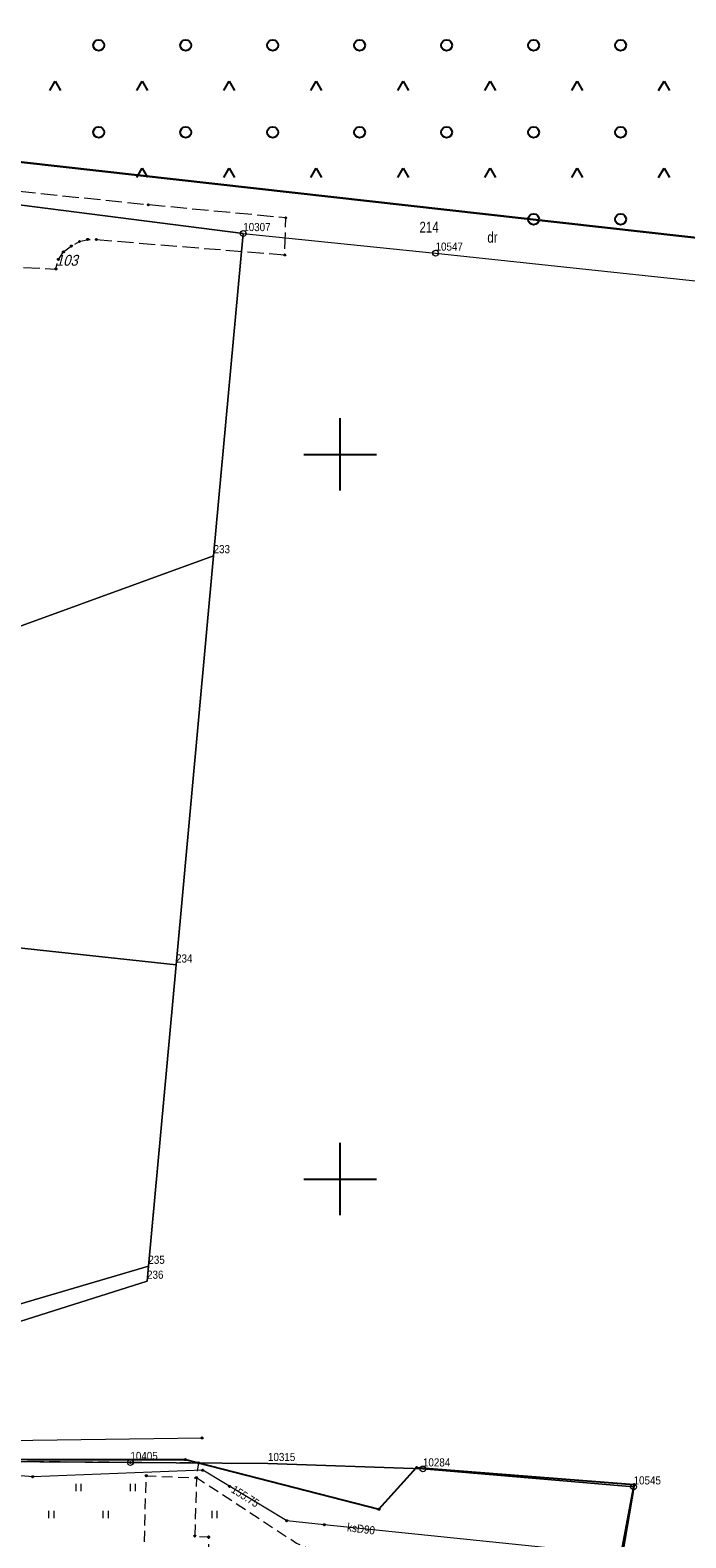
# Model space of a CAD drawing. Header units: metres. Extents: x 5548743 to 5556416, y 5707500 to 5714000.
# Tile 88 of 244: x 5554757 to 5554848, y 5709450 to 5709659. Entities that reach past the tile are written whole.
import ezdxf
from ezdxf.enums import TextEntityAlignment as Align

# ---------------------------------------------------------------- set-up
doc = ezdxf.new("R2010")
doc.units = ezdxf.units.M
for name, pattern in [('1.5_0.75', [2.25, 1.5, -0.75]), ('2.25_0.75', [3, 2.25, -0.75]), ('219-1000', [0])]:
    doc.linetypes.add(name, pattern=pattern)
doc.layers.get('0').update_dxf_attribs({"color": 2, "lineweight": 5})
doc.styles.get("Standard").update_dxf_attribs({"font": 'Working1250', "width": 0.75})
doc.linetypes.add('902-1000', pattern='A,5,0,[1,ksztalty.shx,S=1,R=0,X=0,Y=0],5', length=10)

# ---------------------------------------------------------------- blocks, each defined once
blk = doc.blocks.new('202')
at = {"color": 0, "linetype": 'Continuous', "lineweight": 0}
blk.add_circle((0, 0), 0.4, dxfattribs=at)
blk = doc.blocks.new('203')
at = {"linetype": 'Continuous', "lineweight": 0}
h = blk.add_hatch(color=0, dxfattribs=at)
edge = h.paths.add_edge_path()
edge.add_arc((0, 0), 0.09, 0, 360)
blk = doc.blocks.new('OTZK3')
at = {"color": 0, "linetype": 'Continuous'}
for p, q in [((-0.75, -0.433), (0, 0.866)), ((0, 0.866), (0.75, -0.433))]:
    blk.add_line(p, q, dxfattribs=at)
blk = doc.blocks.new('OTZK1')
at = {"color": 0, "linetype": 'Continuous'}
blk.add_circle((0, 0), 0.75, dxfattribs=at)
blk = doc.blocks.new('TU04')
at = {"color": 0, "linetype": 'Continuous', "lineweight": 13}
for p, q in [((0, 0), (0, 1)), ((0.7, 0), (0.7, 1))]:
    blk.add_line(p, q, dxfattribs=at)
blk = doc.blocks.new('PW01')
at = {"linetype": 'Continuous', "lineweight": 13}
h = blk.add_hatch(color=0, dxfattribs=at)
edge = h.paths.add_edge_path()
edge.add_arc((0, 0), 0.18, 0, 360)
blk = doc.blocks.new('PIKIETAW1891')
at = {"color": 0}
blk.add_circle((0, 0), 0.09, dxfattribs=at)
blk = doc.blocks.new('RAMKA1000K')
at = {"color": 0}
for p, q in [((395, 500), (405, 500)), ((400, 495), (400, 500)), ((400, 95), (400, 105)), ((395, 100), (405, 100)), ((400, 0), (400, 5)), ((395, 0), (405, 0))]:
    blk.add_line(p, q, dxfattribs=at)

msp = doc.modelspace()

# ---------------------------------------------------------------- linework, layer by layer
at = {"layer": '216-obręb ewidencyjny', "color": 7, "linetype": 'CONTINUOUS', "lineweight": 25, "flags": 128}
for points in [[(5555256.15, 5709556.47), (5555010.66, 5709588.18), (5555014.08, 5709614.94), (5555004.95, 5709615.36), (5555002.58, 5709615.56), (5554879.17, 5709626.54), (5554702.25, 5709646.33), (5554701.94, 5709646.42), (5554667.79, 5709656.98), (5554640.74, 5709652.53), (5554641.5, 5709658.27), (5554621.17, 5709654.39), (5554605.07, 5709652.74), (5554608.31, 5709640.8), (5554611.39, 5709625), (5554614.84, 5709593.51), (5554621.43, 5709559.47), (5554623.68, 5709547.83), (5554172.37, 5709623.65), (5554130.29, 5709630.74), (5554132.49, 5709638.43), (5554139.83, 5709664.15)], [(5554139.83, 5709664.15), (5554132.49, 5709638.43), (5554130.29, 5709630.74), (5554172.37, 5709623.65), (5554623.68, 5709547.83), (5554621.43, 5709559.47), (5554614.84, 5709593.51), (5554611.39, 5709625), (5554608.31, 5709640.8), (5554605.07, 5709652.74), (5554621.17, 5709654.39), (5554641.5, 5709658.27), (5554640.74, 5709652.53), (5554667.79, 5709656.98), (5554701.94, 5709646.42), (5554702.25, 5709646.33), (5554879.17, 5709626.54), (5555002.58, 5709615.56), (5555004.95, 5709615.36), (5555014.08, 5709614.94), (5555010.66, 5709588.18), (5555256.15, 5709556.47)]]:
    msp.add_lwpolyline(points, dxfattribs=at)
at = {"layer": '217-kontur klasyfikacyjny', "color": 3, "linetype": 'CONTINUOUS', "lineweight": 18, "flags": 128}
msp.add_lwpolyline([(5554702.25, 5709646.33), (5554879.17, 5709626.54)], dxfattribs=at)
at = {"layer": '218-kontur użytku gruntowego', "color": 3, "linetype": 'CONTINUOUS', "lineweight": 18, "flags": 128}
for points in [[(5554879.17, 5709626.54), (5554702.25, 5709646.33)], [(5554702.25, 5709646.33), (5554879.17, 5709626.54)], [(5554702.17, 5709641.28), (5554786.64, 5709630.47)], [(5554786.64, 5709630.47), (5554702.17, 5709641.28)], [(5554782.55, 5709586.02), (5554786.64, 5709630.47)], [(5554786.64, 5709630.47), (5554813.17, 5709627.77)], [(5554813.17, 5709627.77), (5554953.91, 5709612.78)], [(5554782.55, 5709586.02), (5554746.09, 5709572.74)], [(5554746.09, 5709572.74), (5554782.55, 5709586.02)], [(5554777.37, 5709529.54), (5554782.55, 5709586.02)], [(5554646.14, 5709543.75), (5554777.37, 5709529.54)], [(5554777.37, 5709529.54), (5554646.14, 5709543.75)], [(5554774.01, 5709492.97), (5554777.37, 5709529.54)], [(5554773.55, 5709487.96), (5554774.01, 5709492.97)], [(5554773.55, 5709487.96), (5554741.5, 5709478.53)], [(5554741.5, 5709478.53), (5554773.55, 5709487.96)], [(5554773.37, 5709485.9), (5554773.55, 5709487.96)], [(5554696.08, 5709461.46), (5554773.37, 5709485.9)], [(5554771.07, 5709460.89), (5554696.08, 5709461.46)], [(5554790.05, 5709460.75), (5554771.07, 5709460.89)], [(5554811.43, 5709460), (5554790.05, 5709460.75)], [(5554840.49, 5709457.52), (5554811.43, 5709460)], [(5554831.78, 5709411.22), (5554840.49, 5709457.52)]]:
    msp.add_lwpolyline(points, dxfattribs=at)
at = {"layer": '219-działka ewidencyjna', "color": 7, "linetype": '219-1000', "lineweight": 18, "flags": 128}
for points in [[(5554702.25, 5709646.33), (5554879.17, 5709626.54)], [(5554702.17, 5709641.28), (5554786.64, 5709630.47)], [(5554786.64, 5709630.47), (5554782.55, 5709586.02)], [(5554786.64, 5709630.47), (5554813.17, 5709627.77)], [(5554813.17, 5709627.77), (5554953.91, 5709612.78)], [(5554782.55, 5709586.02), (5554746.09, 5709572.74)], [(5554782.55, 5709586.02), (5554777.37, 5709529.54)], [(5554646.14, 5709543.75), (5554777.37, 5709529.54)], [(5554777.37, 5709529.54), (5554773.55, 5709487.96)], [(5554773.55, 5709487.96), (5554741.5, 5709478.53)], [(5554773.55, 5709487.96), (5554773.37, 5709485.9)], [(5554773.37, 5709485.9), (5554696.08, 5709461.46)], [(5554696.08, 5709461.46), (5554771.07, 5709460.89)], [(5554771.07, 5709460.89), (5554790.05, 5709460.75)], [(5554790.05, 5709460.75), (5554811.43, 5709460)], [(5554811.43, 5709460), (5554840.49, 5709457.52)], [(5554840.49, 5709457.52), (5554831.78, 5709411.22)]]:
    msp.add_lwpolyline(points, dxfattribs=at)
at = {"layer": 'jezdnia', "color": 7, "linetype": '2.25_0.75', "lineweight": 18, "flags": 128}
msp.add_lwpolyline([(5554612.33, 5709652.7), (5554615.23, 5709635.78), (5554617.7, 5709640.17), (5554618.69, 5709641.57), (5554620.42, 5709643.41), (5554622.63, 5709644.99), (5554624.14, 5709645.53), (5554667.44, 5709650.99), (5554671.68, 5709651.54), (5554674.08, 5709651.79), (5554676.61, 5709651.36), (5554678.52, 5709650.94), (5554680.7, 5709650.17), (5554686.32, 5709647.5), (5554693.17, 5709644.05), (5554698.4, 5709641.35), (5554701.52, 5709639.77), (5554705.4, 5709637.89), (5554707.87, 5709636.87), (5554709.75, 5709636.22), (5554712.8, 5709635.44), (5554716.72, 5709634.67), (5554730.7, 5709633.33), (5554730.25, 5709628.09), (5554744.95, 5709626.62), (5554745.44, 5709631.64), (5554746.43, 5709631.47), (5554747.71, 5709630.96), (5554748.81, 5709630.23), (5554749.84, 5709629.08), (5554750.74, 5709627.61), (5554751.45, 5709626.06), (5554755.44, 5709625.83), (5554760.79, 5709625.58), (5554761.13, 5709626.9), (5554761.83, 5709627.93), (5554762.93, 5709628.75), (5554764.05, 5709629.37), (5554765.19, 5709629.66), (5554766.36, 5709629.65), (5554792.37, 5709627.52), (5554792.51, 5709632.64), (5554773.54, 5709634.43), (5554727.32, 5709639.17), (5554718.12, 5709640.09), (5554716.4, 5709640.37), (5554712.86, 5709641.18), (5554708.07, 5709642.76), (5554704.93, 5709644.05), (5554698.35, 5709647.53), (5554668.72, 5709656.69), (5554658.56, 5709655.45), (5554640.74, 5709652.53), (5554640.83, 5709653.15), (5554622.85, 5709650.87), (5554620.91, 5709651.23), (5554619.05, 5709651.96), (5554617.16, 5709652.83), (5554616.19, 5709653.43)], close=True, dxfattribs=at)
at = {"layer": 'ogrodzenie trwałe', "color": 7, "linetype": '902-1000', "lineweight": 25, "flags": 128}
msp.add_lwpolyline([(5554648.86, 5709466.15), (5554669.68, 5709464.7), (5554706.67, 5709462.2), (5554726.29, 5709461.38), (5554756.89, 5709461.32), (5554778.66, 5709461.29), (5554805.35, 5709454.43), (5554810.55, 5709460.19), (5554840.58, 5709457.83), (5554834.53, 5709422.53), (5554832.35, 5709410.28), (5554831.48, 5709406.36), (5554825.25, 5709374.48), (5554810.05, 5709296.6), (5554795.08, 5709306.35), (5554793.8, 5709300.1), (5554775, 5709313.63), (5554743.52, 5709348.14), (5554699.15, 5709349.73)], dxfattribs=at)
at = {"layer": 'przewód kanalizacyjny', "color": 34, "linetype": 'CONTINUOUS', "lineweight": 18, "flags": 128}
for points in [[(5554733.3, 5709581.48), (5554720.41, 5709580.12), (5554678.09, 5709577.67), (5554631.02, 5709575.06), (5554632.06, 5709562.27), (5554637.77, 5709530.33), (5554641.89, 5709507.04), (5554646.63, 5709485.5), (5554669.73, 5709470.74), (5554680.04, 5709466.6), (5554702.39, 5709463.79), (5554740.29, 5709463.2), (5554750.88, 5709463.87), (5554780.95, 5709464.28)], [(5554842.08, 5709417.3), (5554842.25, 5709418.4), (5554836.18, 5709419.49), (5554838.34, 5709436.39), (5554839.81, 5709447.98), (5554797.81, 5709452.3), (5554792.63, 5709452.85), (5554781.04, 5709459.81), (5554757.59, 5709458.92), (5554751.48, 5709459.42), (5554713.96, 5709459.18), (5554710.97, 5709459.16), (5554705.12, 5709458.41), (5554696.05, 5709458.82), (5554687.58, 5709460.94), (5554668.34, 5709462.72), (5554648.81, 5709464.6), (5554638.11, 5709467.77), (5554634.62, 5709484.16), (5554630.72, 5709501.47), (5554626.03, 5709527), (5554621.64, 5709547.97)]]:
    msp.add_lwpolyline(points, dxfattribs=at)
at = {"layer": 'teren zalesiony', "color": 7, "linetype": '1.5_0.75', "lineweight": 18, "flags": 128}
msp.add_lwpolyline([(5554646.75, 5710030.96), (5554631.41, 5709999.4), (5554620.1, 5709973.26), (5554589.33, 5709934.72), (5554587.61, 5709933.44), (5554594.16, 5709899.87), (5554597.18, 5709880.66), (5554600.75, 5709853.66), (5554601.87, 5709841.6), (5554600.83, 5709833.67), (5554609.41, 5709831.74), (5554683.05, 5709909.04), (5554737.72, 5709964.73), (5554740.25, 5709965.53), (5554754.31, 5709951.55), (5554731.46, 5709929.71), (5554732.93, 5709928.29), (5554785.88, 5709876.97), (5554835.36, 5709826.01), (5554655.72, 5709669.02), (5554652.25, 5709666.2), (5554645.33, 5709660.68), (5554643.49, 5709659.37), (5554641.5, 5709658.27), (5554640.83, 5709653.15), (5554658.56, 5709655.45), (5554667.79, 5709656.98), (5554668.62, 5709656.71), (5554673.6, 5709657.35), (5554676.27, 5709657.16), (5554679.4, 5709656.46), (5554682.71, 5709655.25), (5554691.01, 5709651.36), (5554698.35, 5709647.53), (5554702.25, 5709646.33), (5554879.17, 5709626.54), (5555002.58, 5709615.56), (5555004.95, 5709615.36), (5555014.54, 5709672.97), (5555015.93, 5709687.57), (5555019.02, 5709718.19), (5555025.07, 5709756.22), (5555029.3, 5709783.51), (5555033.45, 5709819.83), (5554959.16, 5709842.11), (5554961.26, 5709844.93), (5554958.49, 5709850.61), (5554879.57, 5709892.41), (5554851.98, 5709938.98), (5554810.26, 5709976.36), (5554791.37, 5709993.77), (5554762.17, 5710013.83), (5554727.95, 5710042.33), (5554720.52, 5710048.63), (5554699.74, 5710063.47), (5554690.15, 5710068.69), (5554665.63, 5710032.12)], close=True, dxfattribs=at)
at = {"layer": 'trawnik', "color": 7, "linetype": '1.5_0.75', "lineweight": 18, "flags": 128}
msp.add_lwpolyline([(5554727.64, 5709450.9), (5554724.68, 5709426.59), (5554757.87, 5709416.95), (5554772.01, 5709415.25), (5554773.26, 5709459.06), (5554780.18, 5709458.78), (5554779.96, 5709450.74), (5554781.85, 5709450.62), (5554781.69, 5709437.99), (5554784.8, 5709437.78), (5554784.01, 5709414.2), (5554789.75, 5709408.83), (5554792.17, 5709408.15), (5554790.41, 5709387.57), (5554802.8, 5709386.67), (5554801.44, 5709375.64), (5554800.91, 5709357.82), (5554768.14, 5709356.77), (5554769.12, 5709369.01), (5554770.38, 5709389.28), (5554738.04, 5709391.38), (5554730.86, 5709389.46), (5554722.77, 5709390.26), (5554724.65, 5709413.05), (5554732.69, 5709412.52), (5554739.64, 5709412.03), (5554753.51, 5709411.17), (5554753.66, 5709414.48), (5554704.87, 5709428.45), (5554692.5, 5709432.29), (5554692.83, 5709431.86), (5554685.33, 5709434.23), (5554676.6, 5709437.82), (5554655.85, 5709447.23), (5554655.76, 5709446.15), (5554654.11, 5709445), (5554652.56, 5709440.96), (5554653.12, 5709437.43), (5554677.02, 5709433.31), (5554717.41, 5709419.25), (5554717.54, 5709416.42), (5554717.62, 5709414.65), (5554719.64, 5709370.88), (5554743.52, 5709348.14), (5554775, 5709313.63), (5554793.8, 5709300.1), (5554795.08, 5709306.35), (5554810.05, 5709296.6), (5554825.25, 5709374.48), (5554831.48, 5709406.36), (5554832.35, 5709410.28), (5554832.75, 5709412.56), (5554839.74, 5709414.78), (5554840.51, 5709419.62), (5554834.53, 5709422.53), (5554797.11, 5709426.1), (5554790.45, 5709426.67), (5554790.88, 5709431.27), (5554797.87, 5709441.66), (5554798.47, 5709447.83), (5554793.98, 5709449.73), (5554780.18, 5709458.78), (5554780.49, 5709460.82), (5554771.07, 5709460.89), (5554696.08, 5709461.46), (5554665.48, 5709465), (5554649.95, 5709466.04), (5554648.86, 5709466.15), (5554648.23, 5709464.25), (5554649.01, 5709460.91), (5554656.12, 5709452.5), (5554656, 5709451.36), (5554678.15, 5709441.88), (5554686.67, 5709438.35), (5554693.8, 5709436.12), (5554705.72, 5709431.93), (5554709.18, 5709453.37)], close=True, dxfattribs=at)

# ---------------------------------------------------------------- block references
at = {"layer": '202-punkt graniczny', "color": 7, "linetype": 'CONTINUOUS', "lineweight": 18}
for p in [(5554786.64, 5709630.47), (5554813.17, 5709627.77), (5554771.07, 5709460.89), (5554811.43, 5709460), (5554840.49, 5709457.52)]:
    msp.add_blockref('202', p, dxfattribs=at)
at = {"layer": '203-punkt graniczny', "color": 7, "linetype": 'CONTINUOUS', "lineweight": 18}
for p in [(5554782.55, 5709586.02), (5554777.37, 5709529.54), (5554773.55, 5709487.96), (5554773.37, 5709485.9), (5554790.05, 5709460.75)]:
    msp.add_blockref('203', p, dxfattribs=at)
at = {"layer": 'Punkt roboczy BDOT GESUT K1', "color": 6, "linetype": 'CONTINUOUS', "lineweight": 18}
for p in [(5554773.54, 5709634.43), (5554792.51, 5709632.64), (5554762.93, 5709628.75), (5554764.05, 5709629.37), (5554765.19, 5709629.66), (5554766.36, 5709629.65), (5554761.13, 5709626.9), (5554761.83, 5709627.93), (5554792.37, 5709627.52), (5554760.79, 5709625.58), (5554780.95, 5709464.28), (5554771.07, 5709460.89), (5554778.66, 5709461.29), (5554780.49, 5709460.82), (5554810.55, 5709460.19), (5554757.59, 5709458.92), (5554773.26, 5709459.06), (5554780.18, 5709458.78), (5554781.04, 5709459.81), (5554840.58, 5709457.83), (5554784.74, 5709457.59), (5554805.35, 5709454.43), (5554792.63, 5709452.85), (5554797.81, 5709452.3), (5554779.96, 5709450.74), (5554781.85, 5709450.62)]:
    msp.add_blockref('PIKIETAW1891', p, dxfattribs=at)
at = {"layer": 'rzedna', "color": 34, "linetype": 'CONTINUOUS', "lineweight": 18}
msp.add_blockref('PW01', (5554784.74, 5709457.59), dxfattribs=at)
at = {"layer": 'teren zalesiony', "color": 7, "linetype": 'CONTINUOUS', "lineweight": 18}
for name, p in [('OTZK1', (5554766.696, 5709656.446)), ('OTZK1', (5554778.696, 5709656.446)), ('OTZK1', (5554790.696, 5709656.446)), ('OTZK1', (5554802.696, 5709656.446)), ('OTZK1', (5554814.696, 5709656.446)), ('OTZK1', (5554826.696, 5709656.446)), ('OTZK1', (5554838.696, 5709656.446)), ('OTZK3', (5554760.696, 5709650.626)), ('OTZK3', (5554772.696, 5709650.626)), ('OTZK3', (5554784.696, 5709650.626)), ('OTZK3', (5554796.696, 5709650.626)), ('OTZK3', (5554808.696, 5709650.626)), ('OTZK3', (5554820.696, 5709650.626)), ('OTZK3', (5554832.696, 5709650.626)), ('OTZK3', (5554844.696, 5709650.626)), ('OTZK1', (5554766.696, 5709644.446)), ('OTZK1', (5554778.696, 5709644.446)), ('OTZK1', (5554790.696, 5709644.446)), ('OTZK1', (5554802.696, 5709644.446)), ('OTZK1', (5554814.696, 5709644.446)), ('OTZK1', (5554826.696, 5709644.446)), ('OTZK1', (5554838.696, 5709644.446)), ('OTZK3', (5554772.696, 5709638.626)), ('OTZK3', (5554784.696, 5709638.626)), ('OTZK3', (5554796.696, 5709638.626)), ('OTZK3', (5554808.696, 5709638.626)), ('OTZK3', (5554820.696, 5709638.626)), ('OTZK3', (5554832.696, 5709638.626)), ('OTZK3', (5554844.696, 5709638.626)), ('OTZK1', (5554826.696, 5709632.446)), ('OTZK1', (5554838.696, 5709632.446))]:
    msp.add_blockref(name, p, dxfattribs=at)
at = {"layer": 'trawnik', "color": 7, "linetype": 'CONTINUOUS', "lineweight": 18}
for p in [(5554763.579, 5709456.949), (5554771.079, 5709456.949), (5554759.829, 5709453.199), (5554767.329, 5709453.199), (5554782.329, 5709453.199)]:
    msp.add_blockref('TU04', p, dxfattribs=at)
at = {"layer": 'Wstawianie ramki sekcyjnej z opisem', "color": 7, "linetype": 'CONTINUOUS', "lineweight": 13}
for p in [(5554400, 5709500), (5554400, 5709500), (5554400, 5709500), (5554400, 5709500), (5554400, 5709000), (5554400, 5709000), (5554400, 5709000), (5554400, 5709000)]:
    msp.add_blockref('RAMKA1000K', p, dxfattribs=at)

# ---------------------------------------------------------------- texts
at = {"layer": '202-punkt graniczny-Atr103', "color": 7, "width": 0.9}
for s, p in [('10307', (5554786.64, 5709630.47)), ('10307', (5554786.64, 5709630.47)), ('10547', (5554813.17, 5709627.77)), ('10547', (5554813.17, 5709627.77)), ('10405', (5554771.07, 5709460.89)), ('10405', (5554771.07, 5709460.89)), ('10284', (5554811.43, 5709460)), ('10284', (5554811.43, 5709460)), ('10545', (5554840.49, 5709457.52)), ('10545', (5554840.49, 5709457.52))]:
    msp.add_text(s, height=1.125, dxfattribs=at).set_placement(p, align=Align.BOTTOM_LEFT)
at = {"layer": '203-punkt graniczny-Atr103', "color": 7, "width": 0.9}
for s, p in [('233', (5554782.55, 5709586.02)), ('233', (5554782.55, 5709586.02)), ('234', (5554777.37, 5709529.54)), ('234', (5554777.37, 5709529.54)), ('235', (5554773.55, 5709487.96)), ('235', (5554773.55, 5709487.96)), ('236', (5554773.37, 5709485.9)), ('236', (5554773.37, 5709485.9)), ('10315', (5554790.05, 5709460.75)), ('10315', (5554790.05, 5709460.75))]:
    msp.add_text(s, height=1.125, dxfattribs=at).set_placement(p, align=Align.BOTTOM_LEFT)
at = {"layer": '210-oznaczenie konturu użytku gruntowego', "color": 3, "linetype": 'CONTINUOUS', "lineweight": 18, "width": 0.79}
msp.add_text('dr', height=1.5, dxfattribs=at).set_placement((5554820.31, 5709629.21))
at = {"layer": '211-numer działki ewidencyjnej', "color": 7, "linetype": 'CONTINUOUS', "lineweight": 18, "width": 0.79}
msp.add_text('214', height=1.5, dxfattribs=at).set_placement((5554810.95, 5709632.1), align=Align.TOP_LEFT)
at = {"layer": 'przewód kanalizacyjny-Atr1', "color": 34, "width": 0.9}
msp.add_text('ksD90', height=1.125, rotation=352.814, dxfattribs=at).set_placement((5554800.99, 5709451.97), align=Align.MIDDLE_LEFT)
at = {"layer": 'Punkt roboczy BDOT GESUT K1-Atr103', "color": 6, "oblique": 15, "width": 0.9}
msp.add_text('103', height=1.5, dxfattribs=at).set_placement((5554760.79, 5709625.58), align=Align.BOTTOM_LEFT)
at = {"layer": 'rzedna-Atr2', "color": 34, "width": 0.9}
msp.add_text('155.75', height=1.125, rotation=327.697, dxfattribs=at).set_placement((5554785.17, 5709457.33), align=Align.MIDDLE_LEFT)

doc.saveas('drawing.dxf')
